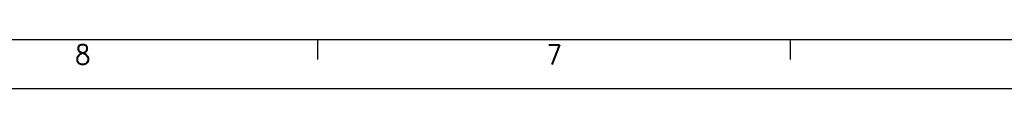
# Model space of a CAD drawing. Header units: inches. Extents: x -381 to 1766, y -418 to 176.
# Tile 9 of 19: x 88.1 to 187.93, y -418.38 to -413.38. Entities that reach past the tile are written whole.
import ezdxf

# ---------------------------------------------------------------- set-up
doc = ezdxf.new("R2010")
doc.units = ezdxf.units.IN
doc.layers.add('1', color=7, linetype='Continuous')
doc.styles.add('CONVERTER_12', font='txt.shx', dxfattribs={"width": 0.9})

# ---------------------------------------------------------------- blocks, each defined once
blk = doc.blocks.new('Marco_a1', base_point=(38.869, -121.38))
at = {"layer": '1', "color": 7, "linetype": 'Continuous'}
blk.add_line((-361.131, -413.38), (453.869, -413.38), dxfattribs=at)
at = {"layer": '1', "color": 2, "linetype": 'Continuous'}
for p, q in [((118.281, -413.426), (118.281, -415.426)), ((166.222, -413.426), (166.222, -415.426)), ((-381.131, -418.38), (458.869, -418.38))]:
    blk.add_line(p, q, dxfattribs=at)
at = {"layer": '1', "color": 2, "char_height": 2, "attachment_point": 4, "line_spacing_factor": 1.20048, "style": 'CONVERTER_12'}
for s, insert in [('8', (93.722, -414.926)), ('7', (141.526, -414.926))]:
    blk.add_mtext(s, dxfattribs=dict(at, insert=insert))
blk = doc.blocks.new('Top', base_point=(38.869, -121.38))
blk.add_blockref('Marco_a1', (38.869, -121.38))
blk = doc.blocks.new('_dummy_frame', base_point=(-381.131, -418.38))
blk.add_blockref('Top', (38.869, -121.38))

msp = doc.modelspace()

# ---------------------------------------------------------------- block references
at = {"layer": '1'}
msp.add_blockref('_dummy_frame', (-381.131, -418.38), dxfattribs=at)

doc.saveas('drawing.dxf')
